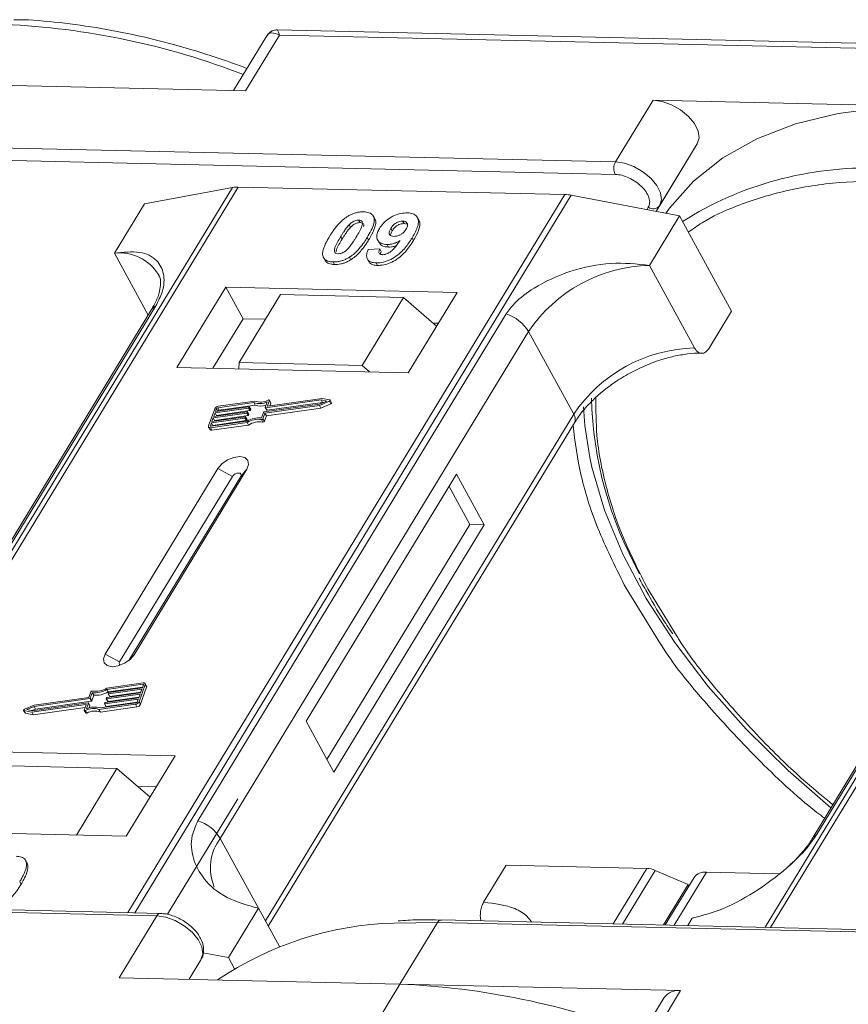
# Model space of a CAD drawing. Header units: millimetres. Extents: x 506 to 1981, y 649 to 1682.
# Tile 60 of 86: x 1484 to 1526, y 1450 to 1499. Entities that reach past the tile are written whole.
import ezdxf

# ---------------------------------------------------------------- set-up
doc = ezdxf.new("R2010")
doc.units = ezdxf.units.MM

msp = doc.modelspace()

# ---------------------------------------------------------------- linework, layer by layer
at = {"color": 7, "linetype": 'Continuous', "lineweight": 15}
for p, q in [((1531.783, 1497.956), (1497.246, 1498.748)), ((1496.717, 1498.451), (1495.068, 1495.74)), ((1495.663, 1495.726), (1497.343, 1498.488)), ((1497.343, 1498.488), (1531.526, 1497.704)), ((1481.719, 1496.046), (1495.663, 1495.726)), ((1515.902, 1495.262), (1514.035, 1492.193)), ((1529.846, 1494.942), (1515.902, 1495.262)), ((1514.035, 1492.193), (1479.852, 1492.977)), ((1518.095, 1493.086), (1516.053, 1489.728)), ((1516.228, 1490.017), (1518.095, 1493.086)), ((1479.837, 1492.355), (1514.02, 1491.571)), ((1495.015, 1490.921), (1473.335, 1455.291)), ((1473.604, 1455.285), (1495.301, 1490.942)), ((1490.638, 1490.115), (1495.015, 1490.921)), ((1495.301, 1490.942), (1511.518, 1490.57)), ((1511.518, 1490.57), (1489.821, 1454.913)), ((1490.154, 1454.905), (1511.834, 1490.535)), ((1511.834, 1490.535), (1517.215, 1489.505)), ((1490.638, 1490.115), (1489.144, 1487.66)), ((1515.665, 1489.939), (1515.591, 1489.816)), ((1516.052, 1489.728), (1516.228, 1490.017)), ((1543.142, 1489.817), (1521.462, 1454.187)), ((1521.731, 1454.181), (1543.428, 1489.838)), ((1501.277, 1489.302), (1501.346, 1489.176)), ((1502.075, 1489.372), (1502.006, 1489.498)), ((1503.531, 1489.125), (1503.462, 1489.251)), ((1504.262, 1489.307), (1504.193, 1489.433)), ((1515.721, 1487.05), (1517.215, 1489.505)), ((1517.215, 1489.505), (1519.802, 1484.778)), ((1500.805, 1489.068), (1500.874, 1488.942)), ((1502.877, 1488.892), (1502.946, 1488.766)), ((1503.531, 1489.125), (1503.659, 1489.1)), ((1500.383, 1488.477), (1500.452, 1488.351)), ((1501.775, 1488.316), (1501.706, 1488.442)), ((1502.223, 1488.313), (1502.292, 1488.186)), ((1503.998, 1488.286), (1503.929, 1488.412)), ((1501.747, 1487.834), (1502.331, 1487.873)), ((1502.331, 1487.873), (1502.4, 1487.747)), ((1502.688, 1488.088), (1502.757, 1487.962)), ((1489.144, 1487.66), (1490.826, 1484.585)), ((1499.588, 1487.361), (1499.657, 1487.235)), ((1500.82, 1487.458), (1500.889, 1487.332)), ((1501.712, 1487.368), (1501.781, 1487.242)), ((1500.013, 1487.224), (1500.082, 1487.098)), ((1502.146, 1487.175), (1502.215, 1487.049)), ((1517.963, 1482.953), (1515.721, 1487.05)), ((1494.675, 1485.977), (1492.247, 1481.988)), ((1506.168, 1485.714), (1494.675, 1485.977)), ((1494.675, 1485.977), (1495.537, 1484.401)), ((1497.397, 1485.604), (1495.343, 1482.228)), ((1503.503, 1485.464), (1497.397, 1485.604)), ((1501.449, 1482.088), (1503.503, 1485.464)), ((1503.503, 1485.464), (1505.147, 1484.036)), ((1503.74, 1481.724), (1506.168, 1485.714)), ((1490.99, 1484.855), (1475.677, 1459.689)), ((1475.892, 1459.876), (1491.205, 1485.041)), ((1508.609, 1484.642), (1493.296, 1459.476)), ((1495.537, 1484.401), (1494.043, 1481.947)), ((1496.65, 1484.376), (1495.537, 1484.401)), ((1518.682, 1482.936), (1519.802, 1484.778)), ((1505.234, 1484.179), (1504.976, 1484.185)), ((1524.018, 1458.772), (1539.331, 1483.937)), ((1494.404, 1458.599), (1509.717, 1483.765)), ((1511.958, 1479.668), (1509.717, 1483.765)), ((1539.117, 1483.751), (1523.804, 1458.585)), ((1492.247, 1481.988), (1503.74, 1481.724)), ((1495.343, 1482.228), (1495.32, 1481.917)), ((1501.449, 1482.088), (1495.343, 1482.228)), ((1501.817, 1481.768), (1501.449, 1482.088)), ((1499.461, 1480.451), (1496.774, 1480.07)), ((1499.849, 1480.369), (1499.461, 1480.451)), ((1494.13, 1479.93), (1493.824, 1479.079)), ((1495.805, 1479.966), (1494.145, 1479.73)), ((1494.17, 1479.801), (1495.83, 1480.037)), ((1494.221, 1479.943), (1494.17, 1479.801)), ((1494.289, 1479.818), (1494.221, 1479.943)), ((1496.068, 1480.239), (1494.28, 1479.985)), ((1494.28, 1479.985), (1494.349, 1479.859)), ((1496.122, 1480.314), (1494.305, 1480.056)), ((1494.349, 1479.859), (1496.137, 1480.113)), ((1495.874, 1479.84), (1495.805, 1479.966)), ((1495.847, 1480.022), (1495.834, 1479.987)), ((1495.903, 1479.861), (1495.834, 1479.987)), ((1495.916, 1479.905), (1495.847, 1480.031)), ((1495.916, 1479.896), (1495.847, 1480.022)), ((1496.137, 1480.113), (1496.068, 1480.239)), ((1496.581, 1479.773), (1499.34, 1480.165)), ((1496.624, 1479.712), (1499.333, 1480.097)), ((1496.641, 1480), (1496.739, 1480.274)), ((1496.641, 1479.991), (1496.71, 1479.865)), ((1499.417, 1480.378), (1496.657, 1479.986)), ((1496.726, 1479.86), (1496.657, 1479.986)), ((1496.693, 1479.586), (1499.402, 1479.97)), ((1496.726, 1479.86), (1499.486, 1480.252)), ((1496.758, 1480.084), (1496.85, 1480.341)), ((1496.766, 1480.07), (1496.758, 1480.084)), ((1496.918, 1480.233), (1496.849, 1480.359)), ((1496.85, 1480.341), (1496.919, 1480.215)), ((1496.872, 1480.084), (1496.919, 1480.215)), ((1499.333, 1480.097), (1499.825, 1480.304)), ((1499.402, 1479.97), (1499.333, 1480.097)), ((1499.34, 1480.165), (1499.702, 1480.317)), ((1499.402, 1479.97), (1499.894, 1480.178)), ((1499.702, 1480.317), (1499.417, 1480.378)), ((1499.486, 1480.252), (1499.417, 1480.378)), ((1499.486, 1480.252), (1499.526, 1480.243)), ((1499.825, 1480.304), (1499.894, 1480.178)), ((1499.933, 1480.233), (1499.864, 1480.359)), ((1495.627, 1479.469), (1493.966, 1479.234)), ((1493.992, 1479.304), (1495.652, 1479.54)), ((1494.056, 1479.482), (1493.992, 1479.304)), ((1495.716, 1479.718), (1494.056, 1479.482)), ((1494.125, 1479.356), (1494.056, 1479.482)), ((1494.081, 1479.553), (1495.741, 1479.788)), ((1494.145, 1479.73), (1494.081, 1479.553)), ((1494.125, 1479.356), (1495.785, 1479.591)), ((1494.214, 1479.604), (1494.145, 1479.73)), ((1494.201, 1479.57), (1494.214, 1479.604)), ((1494.214, 1479.604), (1495.874, 1479.84)), ((1495.696, 1479.343), (1495.627, 1479.469)), ((1495.669, 1479.526), (1495.656, 1479.49)), ((1495.725, 1479.364), (1495.656, 1479.49)), ((1495.737, 1479.409), (1495.668, 1479.535)), ((1495.669, 1479.526), (1495.738, 1479.4)), ((1495.785, 1479.591), (1495.716, 1479.718)), ((1495.758, 1479.774), (1495.745, 1479.739)), ((1495.814, 1479.612), (1495.745, 1479.739)), ((1495.827, 1479.657), (1495.758, 1479.783)), ((1495.827, 1479.648), (1495.758, 1479.774)), ((1495.814, 1479.612), (1495.827, 1479.648)), ((1495.903, 1479.861), (1495.916, 1479.896)), ((1496.453, 1479.478), (1496.552, 1479.752)), ((1496.525, 1479.437), (1496.624, 1479.712)), ((1496.594, 1479.311), (1496.525, 1479.437)), ((1496.594, 1479.311), (1496.693, 1479.586)), ((1496.693, 1479.586), (1496.624, 1479.712)), ((1511.958, 1479.668), (1496.645, 1454.502)), ((1493.825, 1479.024), (1493.894, 1478.898)), ((1493.966, 1479.234), (1493.915, 1479.092)), ((1493.915, 1479.092), (1493.931, 1479.063)), ((1493.923, 1478.992), (1495.739, 1479.25)), ((1493.992, 1478.866), (1493.923, 1478.992)), ((1493.948, 1479.063), (1495.736, 1479.317)), ((1494.035, 1479.107), (1493.966, 1479.234)), ((1493.992, 1478.866), (1495.808, 1479.124)), ((1494.023, 1479.073), (1494.035, 1479.107)), ((1494.035, 1479.107), (1495.696, 1479.343)), ((1494.112, 1479.322), (1494.125, 1479.356)), ((1495.725, 1479.364), (1495.738, 1479.4)), ((1495.808, 1479.124), (1495.739, 1479.25)), ((1496.448, 1479.396), (1496.517, 1479.27)), ((1496.788, 1454.241), (1511.992, 1479.227)), ((1494.288, 1476.962), (1488.685, 1467.755)), ((1495.008, 1476.572), (1489.406, 1467.365)), ((1489.866, 1467.438), (1495.418, 1476.563)), ((1490.122, 1467.722), (1495.724, 1476.929)), ((1494.288, 1476.962), (1495.008, 1476.572)), ((1495.724, 1476.929), (1495.418, 1476.563)), ((1506.14, 1476.69), (1498.67, 1464.414)), ((1507.519, 1474.168), (1506.14, 1476.69)), ((1506.801, 1474.185), (1505.766, 1476.076)), ((1499.705, 1462.523), (1506.801, 1474.185)), ((1500.05, 1461.892), (1507.519, 1474.168)), ((1507.519, 1474.168), (1506.801, 1474.185)), ((1514.563, 1471.017), (1516.291, 1468.229)), ((1517.063, 1468.682), (1515.641, 1470.992)), ((1489.406, 1467.365), (1488.685, 1467.755)), ((1490.122, 1467.722), (1489.933, 1467.496)), ((1490.578, 1466.322), (1488.762, 1466.064)), ((1490.553, 1466.251), (1488.765, 1465.997)), ((1490.372, 1465.384), (1490.677, 1466.235)), ((1490.579, 1466.203), (1490.553, 1466.251)), ((1490.745, 1466.164), (1490.676, 1466.29)), ((1490.677, 1466.235), (1490.746, 1466.109)), ((1487.976, 1465.876), (1487.877, 1465.602)), ((1488.048, 1465.836), (1487.95, 1465.561)), ((1488.117, 1465.709), (1488.048, 1465.836)), ((1490.42, 1465.761), (1488.76, 1465.525)), ((1488.834, 1465.871), (1488.765, 1465.997)), ((1488.785, 1465.596), (1490.446, 1465.832)), ((1488.833, 1465.788), (1488.845, 1465.823)), ((1488.833, 1465.779), (1488.902, 1465.652)), ((1488.834, 1465.871), (1490.547, 1466.114)), ((1490.509, 1466.009), (1488.849, 1465.773)), ((1488.918, 1465.647), (1488.849, 1465.773)), ((1488.875, 1465.844), (1490.535, 1466.08)), ((1488.918, 1465.647), (1490.458, 1465.866)), ((1490.357, 1465.583), (1490.42, 1465.761)), ((1490.441, 1465.258), (1490.746, 1466.109)), ((1490.446, 1465.832), (1490.509, 1466.009)), ((1490.535, 1466.08), (1490.586, 1466.222)), ((1485.085, 1464.936), (1487.844, 1465.328)), ((1487.92, 1465.54), (1485.161, 1465.149)), ((1487.877, 1465.602), (1485.168, 1465.217)), ((1485.23, 1465.022), (1487.989, 1465.414)), ((1487.861, 1465.313), (1487.762, 1465.039)), ((1487.929, 1465.196), (1487.86, 1465.322)), ((1487.93, 1465.187), (1487.861, 1465.313)), ((1487.989, 1465.414), (1487.92, 1465.54)), ((1488.019, 1465.435), (1487.95, 1465.561)), ((1488.019, 1465.435), (1488.117, 1465.709)), ((1488.38, 1465), (1490.196, 1465.258)), ((1488.434, 1465.075), (1490.222, 1465.329)), ((1488.654, 1465.291), (1488.667, 1465.327)), ((1488.654, 1465.282), (1488.723, 1465.156)), ((1490.331, 1465.512), (1488.671, 1465.277)), ((1488.74, 1465.151), (1488.671, 1465.277)), ((1488.696, 1465.348), (1490.357, 1465.583)), ((1488.74, 1465.151), (1490.28, 1465.369)), ((1488.743, 1465.539), (1488.756, 1465.575)), ((1488.744, 1465.53), (1488.813, 1465.404)), ((1488.829, 1465.399), (1488.76, 1465.525)), ((1488.829, 1465.399), (1490.369, 1465.618)), ((1490.196, 1465.258), (1490.265, 1465.132)), ((1490.28, 1465.371), (1490.331, 1465.512)), ((1490.441, 1465.258), (1490.372, 1465.384)), ((1484.637, 1464.955), (1484.706, 1464.829)), ((1484.653, 1464.944), (1485.04, 1464.862)), ((1484.722, 1464.818), (1484.653, 1464.944)), ((1485.168, 1465.217), (1484.676, 1465.01)), ((1484.722, 1464.818), (1485.109, 1464.736)), ((1485.161, 1465.149), (1484.799, 1464.996)), ((1484.799, 1464.996), (1485.085, 1464.936)), ((1485.04, 1464.862), (1487.727, 1465.244)), ((1485.109, 1464.736), (1485.04, 1464.862)), ((1485.044, 1464.944), (1485.23, 1465.022)), ((1485.109, 1464.736), (1487.698, 1465.104)), ((1485.23, 1465.022), (1485.161, 1465.149)), ((1487.743, 1465.229), (1487.651, 1464.973)), ((1487.652, 1464.954), (1487.721, 1464.828)), ((1487.774, 1464.824), (1487.705, 1464.95)), ((1487.74, 1465.22), (1487.727, 1465.244)), ((1487.892, 1465.082), (1487.93, 1465.187)), ((1488.449, 1464.874), (1488.38, 1465)), ((1488.449, 1464.874), (1490.265, 1465.132)), ((1498.67, 1464.414), (1500.05, 1461.892)), ((1492.162, 1462.696), (1480.669, 1462.96)), ((1489.735, 1458.707), (1492.162, 1462.696)), ((1483.168, 1462.218), (1489.273, 1462.078)), ((1487.256, 1458.763), (1489.273, 1462.078)), ((1489.273, 1462.078), (1490.918, 1460.651)), ((1491.228, 1461.162), (1490.305, 1461.183)), ((1495.276, 1460.57), (1491.784, 1454.831)), ((1478.242, 1458.97), (1489.735, 1458.707)), ((1494.404, 1458.599), (1496.3, 1455.133)), ((1484.69, 1457.564), (1484.684, 1457.575)), ((1484.763, 1457.445), (1484.832, 1457.319)), ((1507.486, 1455.431), (1508.606, 1457.272)), ((1508.606, 1457.272), (1515.59, 1457.112)), ((1515.59, 1457.112), (1513.916, 1454.36)), ((1516.009, 1457.014), (1514.388, 1454.349)), ((1516.009, 1457.014), (1517.64, 1456.318)), ((1517.942, 1456.66), (1516.506, 1454.301)), ((1516.952, 1454.29), (1518.552, 1456.92)), ((1522.128, 1456.838), (1518.552, 1456.92)), ((1484.441, 1456.446), (1484.51, 1456.32)), ((1516.413, 1454.303), (1517.64, 1456.318)), ((1517.684, 1456.237), (1517.64, 1456.318)), ((1457.069, 1455.535), (1491.252, 1454.751)), ((1491.435, 1454.876), (1457.251, 1455.66)), ((1496.3, 1455.133), (1494.806, 1452.678)), ((1496.3, 1455.133), (1497.343, 1453.228)), ((1491.252, 1454.751), (1489.385, 1451.682)), ((1539.561, 1453.771), (1505.378, 1454.556)), ((1517.628, 1454.275), (1517.849, 1454.638)), ((1503.036, 1454.393), (1505.196, 1454.431)), ((1503.328, 1451.362), (1505.196, 1454.431)), ((1505.196, 1454.431), (1539.379, 1453.647)), ((1493.445, 1452.576), (1492.853, 1451.603)), ((1492.853, 1451.603), (1493.445, 1452.576)), ((1493.544, 1452.919), (1494.806, 1452.678)), ((1494.806, 1452.678), (1495.106, 1452.131)), ((1489.385, 1451.682), (1503.328, 1451.362)), ((1503.328, 1451.362), (1501.647, 1448.6)), ((1517.272, 1451.042), (1503.328, 1451.362)), ((1516.458, 1450.696), (1514.59, 1447.626)), ((1515.591, 1448.28), (1517.272, 1451.042))]:
    msp.add_line(p, q, dxfattribs=at)
at = {"color": 7, "linetype": 'Continuous', "lineweight": 15, "flags": 128}
for points in [[(1518.095, 1493.086), (1518.184, 1493.378), (1518.135, 1493.723), (1517.954, 1494.092), (1517.655, 1494.453), (1517.265, 1494.775), (1516.816, 1495.031), (1516.349, 1495.198), (1515.902, 1495.262)], [(1529.846, 1494.942), (1527.394, 1494.884), (1525.095, 1494.595), (1522.975, 1494.079), (1521.057, 1493.341), (1519.362, 1492.389), (1517.908, 1491.233), (1516.712, 1489.887), (1516.532, 1489.636)], [(1516.228, 1490.017), (1516.317, 1490.309), (1516.268, 1490.654), (1516.086, 1491.023), (1515.788, 1491.384), (1515.397, 1491.706), (1514.949, 1491.962), (1514.481, 1492.129), (1514.035, 1492.193)], [(1495.83, 1480.037), (1495.835, 1480.037), (1495.839, 1480.037), (1495.842, 1480.036), (1495.845, 1480.034), (1495.847, 1480.032), (1495.848, 1480.029), (1495.848, 1480.026), (1495.847, 1480.022)], [(1496.657, 1479.986), (1496.653, 1479.986), (1496.649, 1479.986), (1496.646, 1479.987), (1496.643, 1479.989), (1496.641, 1479.991), (1496.64, 1479.994), (1496.64, 1479.997), (1496.641, 1480)], [(1496.774, 1480.07), (1496.77, 1480.069), (1496.766, 1480.07), (1496.763, 1480.071), (1496.76, 1480.073), (1496.758, 1480.075), (1496.757, 1480.078), (1496.757, 1480.081), (1496.758, 1480.084)], [(1496.796, 1480.364), (1496.808, 1480.368), (1496.82, 1480.37), (1496.83, 1480.37), (1496.839, 1480.368), (1496.846, 1480.363), (1496.85, 1480.357), (1496.852, 1480.35), (1496.85, 1480.341)], [(1499.849, 1480.369), (1499.858, 1480.365), (1499.864, 1480.359), (1499.866, 1480.35), (1499.865, 1480.34), (1499.859, 1480.33), (1499.85, 1480.32), (1499.838, 1480.311), (1499.825, 1480.304)], [(1499.894, 1480.178), (1499.907, 1480.185), (1499.919, 1480.194), (1499.928, 1480.204), (1499.934, 1480.214), (1499.935, 1480.224), (1499.933, 1480.233)], [(1512.756, 1477.516), (1512.513, 1479.109), (1512.449, 1480.031)], [(1495.652, 1479.54), (1495.656, 1479.54), (1495.66, 1479.54), (1495.664, 1479.539), (1495.666, 1479.537), (1495.668, 1479.535), (1495.669, 1479.532), (1495.669, 1479.529), (1495.669, 1479.526)], [(1495.741, 1479.788), (1495.746, 1479.789), (1495.75, 1479.788), (1495.753, 1479.787), (1495.756, 1479.786), (1495.758, 1479.783), (1495.759, 1479.781), (1495.759, 1479.777), (1495.758, 1479.774)], [(1493.923, 1478.992), (1493.897, 1478.99), (1493.873, 1478.992), (1493.853, 1478.999), (1493.837, 1479.009), (1493.826, 1479.023), (1493.82, 1479.039), (1493.819, 1479.058), (1493.824, 1479.079)], [(1493.915, 1479.092), (1493.914, 1479.085), (1493.914, 1479.079), (1493.916, 1479.073), (1493.92, 1479.068), (1493.925, 1479.065), (1493.932, 1479.063), (1493.94, 1479.062), (1493.948, 1479.063)], [(1495.724, 1476.929), (1495.813, 1477.165), (1495.778, 1477.368), (1495.626, 1477.506), (1495.379, 1477.559), (1495.076, 1477.519), (1494.762, 1477.391), (1494.485, 1477.196), (1494.288, 1476.962)], [(1524.735, 1460.115), (1522.609, 1461.966), (1520.527, 1464.02), (1518.645, 1466.145), (1516.985, 1468.319), (1515.562, 1470.518), (1514.393, 1472.72), (1513.489, 1474.901), (1512.86, 1477.038), (1512.756, 1477.516)], [(1495.418, 1476.563), (1495.443, 1476.63), (1495.433, 1476.688), (1495.39, 1476.727), (1495.319, 1476.742), (1495.233, 1476.731), (1495.143, 1476.694), (1495.065, 1476.639), (1495.008, 1476.572)], [(1488.685, 1467.755), (1488.597, 1467.519), (1488.632, 1467.316), (1488.784, 1467.178), (1489.03, 1467.125), (1489.334, 1467.165), (1489.648, 1467.293), (1489.924, 1467.488), (1490.122, 1467.722)], [(1489.406, 1467.365), (1489.381, 1467.298), (1489.391, 1467.24), (1489.434, 1467.201), (1489.439, 1467.198)], [(1490.586, 1466.222), (1490.587, 1466.229), (1490.587, 1466.235), (1490.585, 1466.24), (1490.581, 1466.245), (1490.576, 1466.248), (1490.569, 1466.25), (1490.561, 1466.251), (1490.553, 1466.251)], [(1490.578, 1466.322), (1490.604, 1466.323), (1490.628, 1466.321), (1490.648, 1466.315), (1490.664, 1466.304), (1490.676, 1466.291), (1490.682, 1466.274), (1490.682, 1466.255), (1490.677, 1466.235)], [(1488.849, 1465.773), (1488.845, 1465.773), (1488.841, 1465.773), (1488.837, 1465.774), (1488.835, 1465.776), (1488.833, 1465.778), (1488.832, 1465.781), (1488.832, 1465.784), (1488.833, 1465.788)], [(1487.844, 1465.328), (1487.848, 1465.328), (1487.852, 1465.327), (1487.856, 1465.326), (1487.858, 1465.325), (1487.86, 1465.322), (1487.861, 1465.32), (1487.861, 1465.317), (1487.861, 1465.313)], [(1488.671, 1465.277), (1488.666, 1465.276), (1488.663, 1465.277), (1488.659, 1465.278), (1488.656, 1465.28), (1488.655, 1465.282), (1488.654, 1465.285), (1488.653, 1465.288), (1488.654, 1465.291)], [(1488.76, 1465.525), (1488.756, 1465.525), (1488.752, 1465.525), (1488.748, 1465.526), (1488.746, 1465.528), (1488.744, 1465.53), (1488.743, 1465.533), (1488.743, 1465.536), (1488.743, 1465.539)], [(1484.653, 1464.944), (1484.643, 1464.948), (1484.637, 1464.955), (1484.635, 1464.963), (1484.636, 1464.973), (1484.642, 1464.984), (1484.651, 1464.994), (1484.663, 1465.003), (1484.676, 1465.01)], [(1487.705, 1464.95), (1487.693, 1464.945), (1487.682, 1464.943), (1487.671, 1464.943), (1487.662, 1464.946), (1487.655, 1464.95), (1487.651, 1464.956), (1487.65, 1464.964), (1487.651, 1464.973)], [(1487.721, 1464.828), (1487.724, 1464.824), (1487.731, 1464.819), (1487.74, 1464.817), (1487.751, 1464.817), (1487.762, 1464.819), (1487.774, 1464.824)], [(1487.727, 1465.244), (1487.731, 1465.244), (1487.735, 1465.244), (1487.739, 1465.242), (1487.741, 1465.241), (1487.743, 1465.238), (1487.744, 1465.236), (1487.744, 1465.233), (1487.743, 1465.229)], [(1491.252, 1454.751), (1491.699, 1454.687), (1492.166, 1454.52), (1492.615, 1454.265), (1493.005, 1453.942), (1493.304, 1453.581), (1493.485, 1453.212), (1493.534, 1452.867), (1493.445, 1452.576)]]:
    msp.add_lwpolyline(points, dxfattribs=at)
at = {"color": 7, "linetype": 'Continuous', "lineweight": 15}
for centre, radius, start, end in [((1482.004, 1461.451), 37.606, 68.8867, 87.4164), ((1514.628, 1491.868), 0.676, 151.2883, 206.0774), ((1526.543, 1474.702), 17.186, 88.173, 122.2769), ((1495.261, 1489.538), 1.404, 88.3644, 100.0749), ((1511.466, 1488.647), 1.923, 78.9596, 88.4511), ((1515.907, 1490.265), 0.406, 233.4992, 322.3259), ((1489.384, 1485.352), 2.32, 32.7281, 95.9449), ((1515.889, 1479.613), 7.439, 91.2925, 146.0732), ((1491.403, 1484.598), 0.486, 114.0472, 148.0355), ((1507.967, 1482.693), 2.052, 31.4947, 71.765), ((1518.131, 1475.515), 7.439, 91.2925, 146.0732), ((1531.66, 1480.946), 18.828, 181.473, 209.2705), ((1494.335, 1479.829), 0.229, 97.4207, 153.8527), ((1494.29, 1479.909), 0.0762, 97.4207, 153.8527), ((1495.8, 1480.004), 0.0381, 277.4207, 333.8527), ((1496.359, 1481.098), 0.907, 251.2927, 294.8085), ((1496.404, 1481.083), 0.819, 249.8549, 298.6145), ((1496.418, 1480.915), 0.85, 250.6487, 287.8017), ((1496.899, 1480.223), 0.0214, 336.1246, 26.8104), ((1494.359, 1479.782), 0.0769, 97.5763, 152.4403), ((1495.622, 1479.507), 0.0381, 277.4207, 333.8527), ((1495.711, 1479.755), 0.0381, 277.4207, 333.8527), ((1496.339, 1478.31), 1.173, 84.4424, 120.9301), ((1495.78, 1479.629), 0.0381, 277.4207, 333.8527), ((1495.817, 1479.652), 0.011, 336.9348, 26.0002), ((1495.869, 1479.877), 0.0381, 277.4207, 333.8527), ((1495.906, 1479.9), 0.011, 336.9348, 26.0002), ((1496.459, 1479.469), 0.0736, 261.7629, 334.647), ((1496.586, 1479.735), 0.0381, 97.4207, 153.8527), ((1496.722, 1479.874), 0.0149, 216.6597, 287.1115), ((1511.617, 1479.42), 0.422, 332.7392, 35.9387), ((1495.691, 1479.381), 0.0381, 277.4207, 333.8527), ((1495.727, 1479.404), 0.011, 336.9348, 26.0002), ((1496.282, 1478.413), 0.998, 80.3986, 122.9491), ((1496.351, 1478.287), 0.998, 80.3986, 122.9491), ((1496.528, 1479.343), 0.0736, 261.7629, 334.647), ((1493.966, 1478.951), 0.0892, 216.6597, 287.1115), ((1488.042, 1465.844), 0.0736, 81.7629, 154.647), ((1488.162, 1467.003), 1.173, 264.4424, 300.9301), ((1488.219, 1466.901), 0.998, 260.3986, 302.9491), ((1488.231, 1466.877), 1.173, 264.4424, 300.9301), ((1488.88, 1465.806), 0.0381, 97.4207, 153.8527), ((1490.686, 1466.135), 0.0661, 336.9348, 26.0002), ((1487.916, 1465.578), 0.0381, 277.4207, 333.8527), ((1487.985, 1465.452), 0.0381, 277.4207, 333.8527), ((1488.701, 1465.31), 0.0381, 97.4207, 153.8527), ((1488.79, 1465.558), 0.0381, 97.4207, 153.8527), ((1488.825, 1465.413), 0.0149, 216.6597, 287.1115), ((1488.914, 1465.661), 0.0149, 216.6597, 287.1115), ((1490.167, 1465.484), 0.229, 277.4207, 333.8527), ((1490.212, 1465.404), 0.0762, 277.4207, 333.8527), ((1490.236, 1465.358), 0.229, 277.4207, 333.8527), ((1484.724, 1464.839), 0.0212, 210.2186, 262.8226), ((1488.098, 1464.231), 0.819, 69.8549, 118.6145), ((1488.143, 1464.216), 0.907, 71.2927, 114.8085), ((1488.167, 1464.105), 0.819, 69.8549, 118.6145), ((1487.919, 1465.191), 0.011, 336.9348, 26.0002), ((1488.735, 1465.165), 0.0149, 216.6597, 287.1115), ((1492.654, 1457.527), 2.052, 31.4947, 71.765), ((1496.349, 1457.136), 2.434, 143.0587, 202.974), ((1524.216, 1458.328), 0.486, 114.0436, 148.1804), ((1515.54, 1455.959), 1.154, 66.0507, 87.522), ((1518.472, 1456.261), 0.664, 83.0653, 142.99), ((1491.444, 1454.666), 0.21, 92.0598, 156.0028), ((1505.395, 1454.335), 0.221, 94.3757, 154.3004), ((1503.504, 1437.928), 16.472, 91.6287, 124.0831), ((1501.751, 1413.506), 37.889, 68.9709, 87.6149), ((1517.156, 1450.185), 0.865, 82.2958, 143.7595)]:
    msp.add_arc(centre, radius, start, end, dxfattribs=at)
for points, knots in [([(1495.731, 1496.83), (1495.476, 1496.928), (1494.542, 1497.285), (1492.908, 1497.797), (1490.831, 1498.356), (1488.739, 1498.794), (1486.664, 1499.093), (1485.127, 1499.246), (1484.312, 1499.251), (1484.154, 1499.252)], [0, 0, 0, 0, 0.064257, 0.235538, 0.411454, 0.590698, 0.772379, 0.955884, 1, 1, 1, 1]), ([(1497.343, 1498.488), (1497.204, 1498.545), (1496.987, 1498.632), (1496.792, 1498.565), (1496.721, 1498.451), (1496.689, 1498.399)], [0, 0, 0, 0, 0.498413, 0.772928, 1, 1, 1, 1]), ([(1497.244, 1498.748), (1497.18, 1498.744), (1497.07, 1498.738), (1496.886, 1498.653), (1496.802, 1498.556), (1496.756, 1498.504)], [0, 0, 0, 0, 0.389383, 0.666862, 1, 1, 1, 1]), ([(1497.245, 1498.742), (1497.245, 1498.744), (1497.244, 1498.768), (1497.267, 1498.685), (1497.318, 1498.554), (1497.343, 1498.488)], [0, 0, 0, 0, 0.044603, 0.521109, 1, 1, 1, 1]), ([(1514.02, 1491.571), (1514.128, 1491.561), (1514.348, 1491.54), (1514.709, 1491.408), (1515.052, 1491.213), (1515.346, 1490.969), (1515.573, 1490.696), (1515.712, 1490.414), (1515.753, 1490.146), (1515.694, 1490.007), (1515.665, 1489.939)], [0, 0, 0, 0, 0.12225, 0.25, 0.37775, 0.5, 0.62225, 0.75, 0.87775, 1, 1, 1, 1]), ([(1517.653, 1488.705), (1517.876, 1488.864), (1518.585, 1489.369), (1520.173, 1490.092), (1522.429, 1490.798), (1525.093, 1491.227), (1527.017, 1491.243), (1527.964, 1491.251)], [0, 0, 0, 0, 0.088375, 0.281114, 0.527622, 0.767417, 1, 1, 1, 1]), ([(1500.719, 1489.476), (1500.77, 1489.507), (1500.873, 1489.568), (1501.037, 1489.636), (1501.204, 1489.684), (1501.339, 1489.704), (1501.447, 1489.711), (1501.499, 1489.711), (1501.526, 1489.711)], [0, 0, 0, 0, 0.193776, 0.3936, 0.587864, 0.788908, 0.894169, 1, 1, 1, 1]), ([(1501.526, 1489.711), (1501.619, 1489.702), (1501.807, 1489.685), (1501.986, 1489.558), (1502.071, 1489.373), (1502.028, 1489), (1501.843, 1488.679), (1501.706, 1488.442)], [0, 0, 0, 0, 0.147566, 0.296688, 0.431278, 0.580404, 1, 1, 1, 1]), ([(1499.831, 1488.49), (1499.882, 1488.572), (1499.999, 1488.758), (1500.248, 1489.082), (1500.507, 1489.339), (1500.698, 1489.463), (1500.719, 1489.476)], [0, 0, 0, 0, 0.236731, 0.537555, 0.949668, 1, 1, 1, 1]), ([(1500.805, 1489.068), (1500.848, 1489.11), (1500.917, 1489.178), (1501.042, 1489.254), (1501.155, 1489.292), (1501.233, 1489.301), (1501.272, 1489.302), (1501.277, 1489.302)], [0, 0, 0, 0, 0.334804, 0.542561, 0.750382, 0.970721, 1, 1, 1, 1]), ([(1501.277, 1489.302), (1501.316, 1489.297), (1501.386, 1489.29), (1501.452, 1489.24), (1501.477, 1489.148), (1501.444, 1488.978), (1501.322, 1488.736), (1501.212, 1488.552), (1501.157, 1488.46)], [0, 0, 0, 0, 0.104614, 0.188814, 0.273512, 0.444127, 0.719481, 1, 1, 1, 1]), ([(1501.775, 1488.316), (1501.824, 1488.398), (1501.974, 1488.653), (1502.118, 1488.991), (1502.141, 1489.269), (1502.08, 1489.344), (1502.063, 1489.365)], [0, 0, 0, 0, 0.220552, 0.687786, 0.91457, 1, 1, 1, 1]), ([(1502.31, 1488.881), (1502.365, 1488.963), (1502.477, 1489.129), (1502.739, 1489.359), (1503.051, 1489.536), (1503.39, 1489.649), (1503.594, 1489.657), (1503.7, 1489.661)], [0, 0, 0, 0, 0.197927, 0.397728, 0.597413, 0.790584, 1, 1, 1, 1]), ([(1502.877, 1488.892), (1502.912, 1488.945), (1502.968, 1489.03), (1503.089, 1489.139), (1503.207, 1489.203), (1503.338, 1489.246), (1503.418, 1489.249), (1503.462, 1489.251)], [0, 0, 0, 0, 0.2913202, 0.4655393, 0.6416315, 0.798664, 1, 1, 1, 1]), ([(1503.462, 1489.251), (1503.508, 1489.246), (1503.601, 1489.235), (1503.683, 1489.16), (1503.716, 1489.061), (1503.689, 1488.948), (1503.648, 1488.874), (1503.629, 1488.84)], [0, 0, 0, 0, 0.207955, 0.420406, 0.62732, 0.827707, 1, 1, 1, 1]), ([(1503.7, 1489.661), (1503.794, 1489.652), (1503.981, 1489.635), (1504.164, 1489.504), (1504.26, 1489.312), (1504.232, 1488.98), (1504.081, 1488.667), (1503.951, 1488.449), (1503.929, 1488.412)], [0, 0, 0, 0, 0.148288, 0.297745, 0.443713, 0.607791, 0.934708, 1, 1, 1, 1]), ([(1503.998, 1488.286), (1504.046, 1488.368), (1504.191, 1488.616), (1504.319, 1488.949), (1504.327, 1489.213), (1504.264, 1489.285), (1504.251, 1489.3)], [0, 0, 0, 0, 0.227122, 0.68486, 0.934898, 1, 1, 1, 1]), ([(1500.383, 1488.477), (1500.408, 1488.518), (1500.459, 1488.6), (1500.531, 1488.711), (1500.598, 1488.81), (1500.661, 1488.896), (1500.727, 1488.983), (1500.779, 1489.04), (1500.805, 1489.068)], [0, 0, 0, 0, 0.2059417, 0.4119594, 0.558149, 0.7045024, 0.8518015, 1, 1, 1, 1]), ([(1500.452, 1488.351), (1500.477, 1488.392), (1500.528, 1488.474), (1500.6, 1488.585), (1500.667, 1488.684), (1500.73, 1488.77), (1500.796, 1488.857), (1500.848, 1488.914), (1500.874, 1488.942)], [0, 0, 0, 0, 0.205942, 0.411959, 0.558149, 0.704502, 0.851801, 1, 1, 1, 1]), ([(1500.874, 1488.942), (1500.917, 1488.984), (1500.986, 1489.052), (1501.111, 1489.128), (1501.224, 1489.166), (1501.302, 1489.175), (1501.341, 1489.175), (1501.346, 1489.176)], [0, 0, 0, 0, 0.334804, 0.542561, 0.750382, 0.970721, 1, 1, 1, 1]), ([(1501.346, 1489.176), (1501.385, 1489.171), (1501.455, 1489.164), (1501.52, 1489.114), (1501.543, 1489.047), (1501.531, 1488.993), (1501.525, 1488.967)], [0, 0, 0, 0, 0.293658, 0.530016, 0.767769, 1, 1, 1, 1]), ([(1502.688, 1488.088), (1502.595, 1488.098), (1502.409, 1488.118), (1502.238, 1488.256), (1502.16, 1488.448), (1502.193, 1488.668), (1502.274, 1488.817), (1502.31, 1488.881)], [0, 0, 0, 0, 0.210189, 0.421773, 0.623603, 0.837034, 1, 1, 1, 1]), ([(1503.03, 1488.495), (1502.984, 1488.5), (1502.898, 1488.509), (1502.815, 1488.569), (1502.784, 1488.652), (1502.805, 1488.764), (1502.85, 1488.844), (1502.877, 1488.892)], [0, 0, 0, 0, 0.213937, 0.398075, 0.583091, 0.751666, 1, 1, 1, 1]), ([(1502.864, 1488.545), (1502.866, 1488.571), (1502.873, 1488.641), (1502.918, 1488.718), (1502.946, 1488.766)], [0, 0, 0, 0, 0.366323, 1, 1, 1, 1]), ([(1502.946, 1488.766), (1502.981, 1488.819), (1503.037, 1488.904), (1503.158, 1489.013), (1503.276, 1489.077), (1503.407, 1489.12), (1503.487, 1489.123), (1503.531, 1489.125)], [0, 0, 0, 0, 0.29132, 0.465539, 0.641632, 0.798664, 1, 1, 1, 1]), ([(1503.629, 1488.84), (1503.596, 1488.791), (1503.541, 1488.71), (1503.416, 1488.607), (1503.288, 1488.542), (1503.154, 1488.499), (1503.071, 1488.497), (1503.03, 1488.495)], [0, 0, 0, 0, 0.267394, 0.447214, 0.627122, 0.813065, 1, 1, 1, 1]), ([(1499.509, 1487.492), (1499.501, 1487.525), (1499.485, 1487.594), (1499.496, 1487.741), (1499.546, 1487.932), (1499.636, 1488.139), (1499.734, 1488.326), (1499.798, 1488.435), (1499.831, 1488.49)], [0, 0, 0, 0, 0.118441, 0.239346, 0.459593, 0.684925, 0.84224, 1, 1, 1, 1]), ([(1500.262, 1487.633), (1500.216, 1487.639), (1500.142, 1487.649), (1500.082, 1487.706), (1500.064, 1487.801), (1500.1, 1487.971), (1500.225, 1488.211), (1500.33, 1488.388), (1500.383, 1488.477)], [0, 0, 0, 0, 0.12537, 0.20229, 0.279179, 0.464758, 0.730582, 1, 1, 1, 1]), ([(1500.155, 1487.719), (1500.159, 1487.752), (1500.173, 1487.868), (1500.298, 1488.086), (1500.4, 1488.262), (1500.452, 1488.351)], [0, 0, 0, 0, 0.166989, 0.580698, 1, 1, 1, 1]), ([(1501.157, 1488.46), (1501.132, 1488.419), (1501.081, 1488.337), (1501.009, 1488.226), (1500.942, 1488.127), (1500.878, 1488.04), (1500.812, 1487.952), (1500.76, 1487.895), (1500.734, 1487.867)], [0, 0, 0, 0, 0.20527, 0.410616, 0.55715, 0.703844, 0.851471, 1, 1, 1, 1]), ([(1501.706, 1488.442), (1501.655, 1488.36), (1501.538, 1488.174), (1501.293, 1487.857), (1501.037, 1487.601), (1500.847, 1487.477), (1500.82, 1487.458)], [0, 0, 0, 0, 0.237281, 0.538591, 0.932677, 1, 1, 1, 1]), ([(1500.889, 1487.332), (1500.937, 1487.365), (1501.035, 1487.431), (1501.198, 1487.57), (1501.37, 1487.748), (1501.531, 1487.949), (1501.665, 1488.14), (1501.739, 1488.257), (1501.775, 1488.316)], [0, 0, 0, 0, 0.118595, 0.239509, 0.447458, 0.659935, 0.829685, 1, 1, 1, 1]), ([(1503.929, 1488.412), (1503.878, 1488.331), (1503.721, 1488.084), (1503.449, 1487.745), (1503.059, 1487.437), (1502.697, 1487.257), (1502.38, 1487.179), (1502.208, 1487.176), (1502.146, 1487.175)], [0, 0, 0, 0, 0.142337, 0.429127, 0.589943, 0.751205, 0.909895, 1, 1, 1, 1]), ([(1502.215, 1487.049), (1502.315, 1487.053), (1502.518, 1487.061), (1502.853, 1487.17), (1503.182, 1487.348), (1503.56, 1487.663), (1503.813, 1487.992), (1503.961, 1488.226), (1503.998, 1488.286)], [0, 0, 0, 0, 0.14324, 0.28761, 0.430449, 0.591135, 0.89544, 1, 1, 1, 1]), ([(1502.466, 1487.583), (1502.507, 1487.585), (1502.588, 1487.59), (1502.734, 1487.648), (1502.899, 1487.75), (1503.113, 1487.971), (1503.243, 1488.155), (1503.332, 1488.282)], [0, 0, 0, 0, 0.112015, 0.224355, 0.367768, 0.565827, 1, 1, 1, 1]), ([(1503.332, 1488.282), (1503.281, 1488.253), (1503.177, 1488.194), (1503.038, 1488.142), (1502.928, 1488.112), (1502.846, 1488.097), (1502.766, 1488.089), (1502.714, 1488.088), (1502.688, 1488.088)], [0, 0, 0, 0, 0.243491, 0.496266, 0.61821, 0.741704, 0.870158, 1, 1, 1, 1]), ([(1491.205, 1485.041), (1491.323, 1485.276), (1491.624, 1485.876), (1491.636, 1486.671), (1491.281, 1487.376), (1490.466, 1487.791), (1489.583, 1487.703), (1489.144, 1487.66)], [0, 0, 0, 0, 0.125713, 0.321276, 0.524466, 0.763484, 1, 1, 1, 1]), ([(1500.734, 1487.867), (1500.691, 1487.825), (1500.622, 1487.757), (1500.498, 1487.682), (1500.386, 1487.643), (1500.308, 1487.634), (1500.268, 1487.633), (1500.262, 1487.633)], [0, 0, 0, 0, 0.333678, 0.540413, 0.747264, 0.961209, 1, 1, 1, 1]), ([(1502.146, 1487.175), (1502.052, 1487.184), (1501.884, 1487.201), (1501.726, 1487.317), (1501.656, 1487.493), (1501.685, 1487.678), (1501.734, 1487.801), (1501.747, 1487.834)], [0, 0, 0, 0, 0.242788, 0.438865, 0.634801, 0.900936, 1, 1, 1, 1]), ([(1502.331, 1487.873), (1502.311, 1487.824), (1502.28, 1487.748), (1502.291, 1487.658), (1502.337, 1487.609), (1502.401, 1487.587), (1502.448, 1487.584), (1502.466, 1487.583)], [0, 0, 0, 0, 0.3447142, 0.5290593, 0.7142089, 0.8921959, 1, 1, 1, 1]), ([(1502.303, 1488.193), (1502.317, 1488.163), (1502.359, 1488.068), (1502.52, 1487.983), (1502.687, 1487.968), (1502.757, 1487.962)], [0, 0, 0, 0, 0.20752, 0.66568, 1, 1, 1, 1]), ([(1502.361, 1487.606), (1502.363, 1487.632), (1502.367, 1487.677), (1502.39, 1487.726), (1502.4, 1487.747)], [0, 0, 0, 0, 0.569737, 1, 1, 1, 1]), ([(1502.757, 1487.962), (1502.806, 1487.963), (1502.907, 1487.965), (1503.04, 1487.995), (1503.118, 1488.022), (1503.139, 1488.03)], [0, 0, 0, 0, 0.409454, 0.83528, 1, 1, 1, 1]), ([(1500.013, 1487.224), (1499.966, 1487.227), (1499.871, 1487.232), (1499.745, 1487.262), (1499.637, 1487.313), (1499.57, 1487.376), (1499.53, 1487.438), (1499.516, 1487.473), (1499.509, 1487.492)], [0, 0, 0, 0, 0.192635, 0.388697, 0.582015, 0.783044, 0.890959, 1, 1, 1, 1]), ([(1500.82, 1487.458), (1500.769, 1487.428), (1500.666, 1487.367), (1500.502, 1487.299), (1500.335, 1487.251), (1500.199, 1487.231), (1500.092, 1487.224), (1500.039, 1487.224), (1500.013, 1487.224)], [0, 0, 0, 0, 0.193769, 0.393564, 0.587886, 0.789131, 0.894283, 1, 1, 1, 1]), ([(1500.082, 1487.098), (1500.131, 1487.098), (1500.229, 1487.099), (1500.388, 1487.122), (1500.553, 1487.167), (1500.694, 1487.224), (1500.806, 1487.282), (1500.861, 1487.316), (1500.889, 1487.332)], [0, 0, 0, 0, 0.193594, 0.390501, 0.584817, 0.78683, 0.892868, 1, 1, 1, 1]), ([(1499.66, 1487.238), (1499.673, 1487.224), (1499.708, 1487.184), (1499.799, 1487.141), (1499.905, 1487.113), (1500.002, 1487.101), (1500.055, 1487.099), (1500.082, 1487.098)], [0, 0, 0, 0, 0.143925, 0.415852, 0.697483, 0.848301, 1, 1, 1, 1]), ([(1501.784, 1487.244), (1501.82, 1487.197), (1501.889, 1487.105), (1502.062, 1487.057), (1502.176, 1487.051), (1502.215, 1487.049)], [0, 0, 0, 0, 0.4158523, 0.8021376, 1, 1, 1, 1]), ([(1515.721, 1487.05), (1515.091, 1487.119), (1513.83, 1487.255), (1511.784, 1486.831), (1510.149, 1486.081), (1509.087, 1485.295), (1508.738, 1484.819), (1508.609, 1484.642)], [0, 0, 0, 0, 0.249096, 0.498243, 0.745205, 0.90541, 1, 1, 1, 1]), ([(1491.328, 1486.604), (1491.339, 1486.589), (1491.408, 1486.496), (1491.445, 1486.292), (1491.428, 1485.887), (1491.294, 1485.406), (1491.088, 1485.035), (1490.988, 1484.854)], [0, 0, 0, 0, 0.054359, 0.333223, 0.559722, 0.78604, 1, 1, 1, 1]), ([(1518.682, 1482.936), (1518.636, 1482.874), (1518.544, 1482.75), (1518.373, 1482.675), (1518.201, 1482.696), (1518.059, 1482.8), (1517.99, 1482.909), (1517.963, 1482.953)], [0, 0, 0, 0, 0.2146939, 0.4293877, 0.6440816, 0.8587754, 1, 1, 1, 1]), ([(1514.747, 1481.702), (1515.097, 1481.878), (1515.589, 1482.124), (1516.327, 1482.383), (1516.941, 1482.553), (1517.623, 1482.662), (1518.09, 1482.704), (1518.299, 1482.685), (1518.313, 1482.684)], [0, 0, 0, 0, 0.288391, 0.40474, 0.594322, 0.785544, 0.984773, 1, 1, 1, 1]), ([(1512.008, 1479.229), (1512.056, 1479.314), (1512.227, 1479.613), (1512.634, 1480.092), (1513.161, 1480.605), (1513.716, 1481.054), (1514.243, 1481.416), (1514.612, 1481.625), (1514.747, 1481.702)], [0, 0, 0, 0, 0.097286, 0.340622, 0.525469, 0.686972, 0.885597, 1, 1, 1, 1]), ([(1515.641, 1470.992), (1515.212, 1471.837), (1514.34, 1473.553), (1513.507, 1476.112), (1513.06, 1478.453), (1513.061, 1479.872), (1513.062, 1480.493)], [0, 0, 0, 0, 0.255322, 0.518562, 0.789217, 1, 1, 1, 1]), ([(1511.925, 1479.117), (1512.033, 1478.286), (1512.255, 1476.572), (1513.143, 1473.841), (1514.091, 1471.955), (1514.563, 1471.017)], [0, 0, 0, 0, 0.3212953, 0.6624869, 1, 1, 1, 1]), ([(1515.219, 1471.52), (1515.248, 1471.457), (1515.342, 1471.257), (1515.466, 1471.056), (1515.55, 1470.92)], [0, 0, 0, 0, 0.317467, 1, 1, 1, 1]), ([(1515.55, 1470.92), (1515.824, 1470.423), (1516.223, 1469.698), (1516.726, 1468.98), (1516.885, 1468.755)], [0, 0, 0, 0, 0.685846, 1, 1, 1, 1]), ([(1524.832, 1460.274), (1524.394, 1460.633), (1523.215, 1461.602), (1521.275, 1463.468), (1519.141, 1465.839), (1517.686, 1467.661), (1517.108, 1468.607), (1517.063, 1468.682)], [0, 0, 0, 0, 0.139905, 0.376826, 0.679842, 0.974606, 1, 1, 1, 1]), ([(1516.291, 1468.229), (1516.294, 1468.224), (1516.891, 1467.259), (1518.462, 1465.34), (1521.041, 1462.554), (1523.081, 1460.62), (1524.294, 1459.697), (1524.422, 1459.6)], [0, 0, 0, 0, 0.001708, 0.316913, 0.637904, 0.961869, 1, 1, 1, 1]), ([(1493.296, 1459.476), (1493.184, 1459.23), (1492.9, 1458.6), (1493.009, 1457.583), (1493.566, 1456.508), (1494.657, 1455.589), (1495.754, 1455.284), (1496.3, 1455.133)], [0, 0, 0, 0, 0.125713, 0.321276, 0.524466, 0.763484, 1, 1, 1, 1]), ([(1517.849, 1454.638), (1518.368, 1454.775), (1519.404, 1455.049), (1521.152, 1456.019), (1522.589, 1457.129), (1523.554, 1458.094), (1523.893, 1458.588), (1524.018, 1458.772)], [0, 0, 0, 0, 0.249096, 0.498243, 0.745205, 0.90541, 1, 1, 1, 1]), ([(1523.802, 1458.584), (1523.798, 1458.578), (1523.705, 1458.394), (1523.39, 1457.992), (1522.989, 1457.533), (1522.696, 1457.278), (1522.617, 1457.21)], [0, 0, 0, 0, 0.0148763, 0.4238311, 0.846052, 1, 1, 1, 1]), ([(1484.259, 1457.712), (1484.306, 1457.71), (1484.401, 1457.705), (1484.527, 1457.674), (1484.635, 1457.624), (1484.702, 1457.56), (1484.742, 1457.499), (1484.756, 1457.463), (1484.763, 1457.445)], [0, 0, 0, 0, 0.192627, 0.388684, 0.582013, 0.783201, 0.891038, 1, 1, 1, 1]), ([(1484.763, 1457.445), (1484.771, 1457.411), (1484.787, 1457.342), (1484.776, 1457.198), (1484.73, 1457.015), (1484.642, 1456.811), (1484.545, 1456.621), (1484.476, 1456.504), (1484.441, 1456.446)], [0, 0, 0, 0, 0.118432, 0.2393289, 0.4494336, 0.6641784, 0.8318201, 1, 1, 1, 1]), ([(1484.832, 1457.319), (1484.82, 1457.351), (1484.802, 1457.399), (1484.762, 1457.435), (1484.749, 1457.446)], [0, 0, 0, 0, 0.667997, 1, 1, 1, 1]), ([(1484.51, 1456.32), (1484.558, 1456.402), (1484.666, 1456.585), (1484.802, 1456.887), (1484.87, 1457.148), (1484.839, 1457.284), (1484.832, 1457.319)], [0, 0, 0, 0, 0.2367747, 0.5279276, 0.8783337, 1, 1, 1, 1]), ([(1483.621, 1455.334), (1483.67, 1455.366), (1483.768, 1455.432), (1483.932, 1455.573), (1484.107, 1455.754), (1484.269, 1455.957), (1484.402, 1456.147), (1484.474, 1456.262), (1484.51, 1456.32)], [0, 0, 0, 0, 0.11827, 0.23888, 0.450732, 0.667209, 0.83334, 1, 1, 1, 1]), ([(1507.486, 1455.431), (1507.447, 1455.355), (1507.371, 1455.203), (1507.321, 1454.912), (1507.315, 1454.669), (1507.345, 1454.545), (1507.354, 1454.511)], [0, 0, 0, 0, 0.295987, 0.591974, 0.887961, 1, 1, 1, 1]), ([(1509.862, 1454.453), (1509.794, 1454.546), (1509.595, 1454.819), (1508.882, 1455.254), (1508.036, 1455.361), (1507.486, 1455.431)], [0, 0, 0, 0, 0.152259, 0.448917, 1, 1, 1, 1]), ([(1492.567, 1454.517), (1492.366, 1454.62), (1492.088, 1454.764), (1491.702, 1454.858), (1491.53, 1454.864), (1491.437, 1454.868)], [0, 0, 0, 0, 0.538027, 0.74783, 1, 1, 1, 1]), ([(1493.397, 1453.674), (1493.371, 1453.724), (1493.293, 1453.877), (1493.036, 1454.182), (1492.747, 1454.388), (1492.567, 1454.517)], [0, 0, 0, 0, 0.1526432, 0.4684968, 1, 1, 1, 1]), ([(1505.387, 1454.538), (1504.992, 1454.552), (1504.251, 1454.579), (1503.557, 1454.525), (1503.234, 1454.5)], [0, 0, 0, 0, 0.533839, 1, 1, 1, 1]), ([(1493.444, 1452.594), (1493.457, 1452.61), (1493.565, 1452.737), (1493.596, 1453.08), (1493.539, 1453.431), (1493.426, 1453.624), (1493.397, 1453.674)], [0, 0, 0, 0, 0.054424, 0.4493774, 0.857077, 1, 1, 1, 1])]:
    msp.add_open_spline(points, degree=3, knots=knots, dxfattribs=at)

doc.saveas('drawing.dxf')
